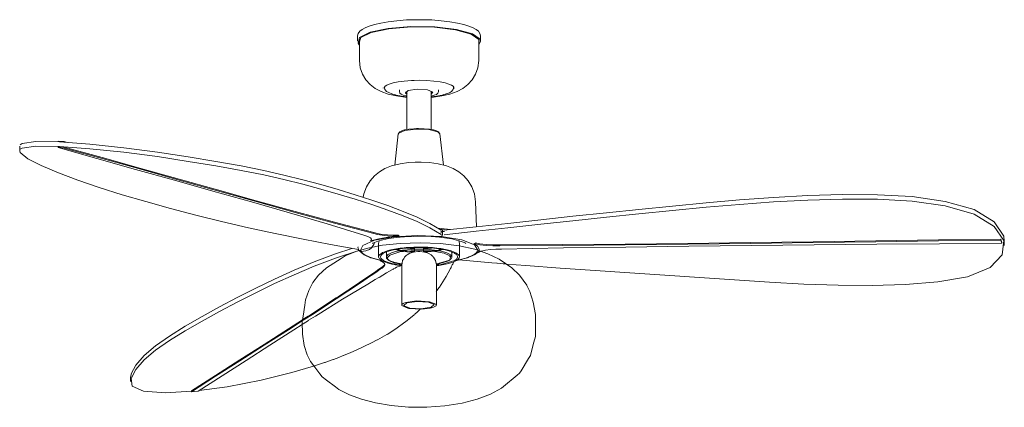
# Model space of a CAD drawing. Header units: millimetres. Extents: x 5789 to 10894, y 979 to 7544.
# Tile 2 of 9: x 7759 to 8831, y 979 to 1401. Entities that reach past the tile are written whole.
import ezdxf

# ---------------------------------------------------------------- set-up
doc = ezdxf.new("R2010")
doc.units = ezdxf.units.MM
doc.layers.add('Aparatos eléctricos', color=7, linetype='Continuous', lineweight=9)

# ---------------------------------------------------------------- blocks, each defined once
blk = doc.blocks.new('34301-11L - 34301-11L PALMA M Brown fan with IP44 E27 motor-624223-00 Isometrico PDF')
at = {"layer": 'Aparatos eléctricos', "color": 9, "true_color": 0xc0c0c0}
for p, q in [((6892.3, 1383), (6892.3, 1377.2)), ((7026.3, 1377.2), (7026.3, 1383)), ((6894.3, 1379), (6894.3, 1356.4)), ((7024.3, 1356.4), (7024.3, 1379)), ((7026.3, 1377.2), (7024.4, 1373.4)), ((6920.3, 1326.6), (6920.3, 1326.2)), ((6922, 1325), (6921.6, 1325.6)), ((6921.8, 1327.6), (6921.8, 1326.2)), ((6921.8, 1326.2), (6922.3, 1324.6)), ((6930.3, 1319.8), (6930.8, 1319.7)), ((6932.5, 1319.3), (6933.5, 1319.1)), ((6938.1, 1324.3), (6938.1, 1322.4)), ((6938.1, 1322.4), (6938.4, 1321.2)), ((6946.4, 1320.6), (6944.4, 1321.9)), ((6946.1, 1319.7), (6944.4, 1320.9)), ((6946.2, 1322), (6944.9, 1322.3)), ((6946.1, 1323), (6946.1, 1281.2)), ((6973.7, 1322.3), (6972.4, 1322)), ((6974, 1321.8), (6972.4, 1320.6)), ((6972.6, 1281.2), (6972.6, 1323)), ((6974.2, 1321.9), (6972.6, 1319.7)), ((6980.6, 1322.4), (6980.6, 1324.3)), ((6988.1, 1319.7), (6986.3, 1319.3)), ((6997.3, 1326.4), (6996.6, 1325)), ((6996.8, 1326.2), (6996.8, 1327.6)), ((6998.3, 1326.2), (6998.3, 1326.4)), ((6936.7, 1276.5), (6932.9, 1242.7)), ((6985.8, 1242.7), (6981.9, 1276.5)), ((6566.5, 1268.5), (6572.9, 1268.2)), ((6566.5, 1267.8), (6566.5, 1268.5)), ((6572.9, 1268.2), (6576.1, 1267.3)), ((6572.9, 1267.5), (6572.9, 1268.2)), ((6524.6, 1263.1), (6524.6, 1258.2)), ((6566.5, 1262.5), (6572.9, 1262.2)), ((6566.5, 1261.6), (6566.5, 1262.5)), ((6572.9, 1261.2), (6566.5, 1261.6)), ((6572.9, 1261.2), (6572.9, 1262.2)), ((7021.7, 1175.4), (7020.8, 1202.8)), ((6910.1, 1168.2), (6910.1, 1169.2)), ((6993.8, 1172.5), (6979.7, 1174.2)), ((6992.7, 1172.4), (6980.1, 1173.9)), ((6984, 1172.6), (6981.9, 1172.8)), ((6984.8, 1170.5), (6983.2, 1170.7)), ((6983.2, 1168.5), (6983.2, 1170.6)), ((6983.9, 1172.6), (6984.1, 1172.6)), ((6989, 1172), (6984, 1172.6)), ((6984.8, 1170.5), (6984.8, 1168.3)), ((6984.8, 1168.4), (6984.8, 1170.5)), ((6987, 1170.3), (6984.8, 1170.5)), ((6906.9, 1160.3), (6906.9, 1160.8)), ((6915.3, 1157.4), (6916, 1160.4)), ((6937.3, 1165.4), (6937.3, 1166.3)), ((6983.7, 1165.1), (6982.7, 1164.5)), ((6982.7, 1164.5), (6983.7, 1165.1)), ((6983.2, 1167), (6983.2, 1167.3)), ((6983.2, 1167), (6983.2, 1167)), ((6983.9, 1165.3), (6983.7, 1165.1)), ((6984.1, 1165.6), (6983.9, 1165.3)), ((6984.4, 1166), (6984.2, 1165.6)), ((6984.5, 1166.5), (6984.4, 1166)), ((7003.3, 1157.4), (7002.6, 1160.5)), ((7019.3, 1157.2), (7019.3, 1157.7)), ((7592.5, 1162.1), (7593.6, 1158.6)), ((7592.5, 1161.1), (7592.5, 1162.1)), ((7593.6, 1157.6), (7592.5, 1161.1)), ((7593.6, 1157.6), (7593.6, 1158.6)), ((7596.4, 1155.1), (7596.4, 1160)), ((6893.6, 1150.1), (6892.8, 1153)), ((6893, 1153.7), (6893, 1153.5)), ((6893.6, 1150.1), (6894.2, 1149.7)), ((6908.4, 1153.8), (6908.4, 1153.7)), ((6909.9, 1156.1), (6909.9, 1156.1)), ((6915.3, 1157.4), (6915.3, 1154.6)), ((7003.3, 1154.7), (7003.3, 1157.4)), ((7047.2, 1155.8), (7047.2, 1154.8)), ((6858.4, 1130.9), (6862.4, 1133.4)), ((7086, 1062.9), (7085.9, 1073.1)), ((6841.1, 1029), (6844.8, 1024.2)), ((6645.3, 1012.3), (6645.3, 1007.4)), ((6711.5, 996.1), (6711.5, 997.1)), ((6711.5, 996.1), (6719, 996.9))]:
    blk.add_line(p, q, dxfattribs=at)
at = {"layer": 'Aparatos eléctricos', "color": 7, "true_color": 0xfdfdfd}
for p, q in [((6894.2, 1149.7), (6894.3, 1149.5)), ((6894.4, 1149.5), (6894.8, 1149.1)), ((6895.6, 1149.9), (6895.8, 1149.3)), ((6906.7, 1152), (6907.6, 1152.8)), ((6907.6, 1152.9), (6907.9, 1153.1)), ((6915.3, 1154.5), (6915.3, 1153.7)), ((6954.3, 1149.9), (6954.3, 1149.3)), ((6954.3, 1149.2), (6954.3, 1148.1)), ((6964.3, 1148.1), (6964.3, 1149.8)), ((6965.1, 1147.9), (6976.1, 1148.9)), ((7003.3, 1153.7), (7003.3, 1154.6)), ((7022.9, 1149.3), (7023, 1149.5)), ((7023.1, 1149.6), (7023.1, 1150)), ((7024.5, 1149.1), (7024.4, 1148.8)), ((7024.7, 1149.7), (7024.6, 1149.3)), ((7025.4, 1148.4), (7027, 1148.9)), ((6862.4, 1133.4), (6874.6, 1141)), ((6924.8, 1142), (6925, 1140.5)), ((6925, 1140.5), (6926.4, 1139.1)), ((6993.6, 1142.7), (6992.3, 1144.1)), ((6992.7, 1139.4), (6993.6, 1142.7)), ((6934.2, 1135.9), (6940.7, 1134.6)), ((6940.6, 1134.1), (6940.9, 1135.8)), ((6940.6, 1134.1), (6940.6, 1131.5)), ((6940.6, 1131.4), (6940.6, 1090.4)), ((6978.1, 1127), (6978.1, 1134.1)), ((6978.1, 1090.4), (6978.1, 1126.9)), ((7052.4, 1135.2), (7053.6, 1135.1)), ((7053.7, 1135.1), (7054.5, 1135)), ((6834.8, 1090.3), (6833, 1078.2)), ((6942, 1092.1), (6940.7, 1091)), ((6940.7, 1091), (6940.7, 1089.8)), ((6961.8, 1085.9), (6971.4, 1087)), ((6833.2, 1073.8), (6832.2, 1073.2)), ((6832.3, 1074.2), (6833.2, 1074.8)), ((7085.9, 1073.1), (7085.9, 1074.4)), ((6832.1, 1069.3), (6833, 1070)), ((7086, 1060.2), (7086, 1062.9)), ((7081.5, 1038.9), (7084.4, 1050.1)), ((7070.3, 1019), (7078.6, 1032.2)), ((6844.5, 1023.9), (6845.4, 1024.2)), ((6844.8, 1024.2), (6851.3, 1015.6)), ((6858.6, 1008.7), (6868.3, 1001.4)), ((7051.3, 1001.9), (7066.1, 1014.3))]:
    blk.add_line(p, q, dxfattribs=at)
at = {"layer": 'Aparatos eléctricos', "color": 7, "true_color": 0xfefefe}
for p, q in [((6895.3, 1148.9), (6895, 1148.9)), ((6895, 1148.9), (6895.1, 1148.8)), ((6895.2, 1148.7), (6895.6, 1148.4)), ((6896, 1148.8), (6895.7, 1148.8)), ((6895.7, 1148.8), (6896, 1148.8)), ((6895.8, 1149.2), (6895.9, 1149)), ((6895.8, 1148.2), (6896.8, 1147.3)), ((6898.7, 1148.9), (6896, 1148.8)), ((6896, 1148.8), (6898.8, 1148.9)), ((6896.1, 1148.7), (6896.2, 1148.5)), ((6896.3, 1148.4), (6897.8, 1146.7)), ((6896.9, 1147.2), (6898.2, 1146)), ((6901.5, 1149.3), (6898.7, 1148.9)), ((6904.1, 1150.3), (6901.5, 1149.3)), ((6904.6, 1150.5), (6905.2, 1150.9)), ((6905.2, 1150.9), (6906.2, 1151.6)), ((6906.3, 1151.6), (6906.5, 1151.8)), ((6906.5, 1151.8), (6906.7, 1152)), ((6915.3, 1153.7), (6915.3, 1153.5)), ((6915.3, 1153.4), (6915.3, 1149.3)), ((6915.3, 1149.2), (6915.3, 1148.6)), ((6915.3, 1148.6), (6915.3, 1146.4)), ((6921.9, 1148.4), (6919.6, 1147.4)), ((6923.7, 1148.2), (6920.5, 1146.7)), ((6924.4, 1149.3), (6921.9, 1148.4)), ((6923.7, 1148.2), (6923.7, 1148)), ((6923.7, 1148), (6923.7, 1145.6)), ((6924, 1148.3), (6923.9, 1148.2)), ((6926.2, 1149), (6924.2, 1148.3)), ((6927.2, 1150.1), (6924.4, 1149.3)), ((6928.3, 1149.6), (6926.4, 1149.1)), ((6928.6, 1147), (6926.4, 1145.9)), ((6928.7, 1150.5), (6927.2, 1150.1)), ((6931.5, 1150.4), (6928.4, 1149.7)), ((6932.5, 1151.2), (6928.7, 1150.5)), ((6929.2, 1147.2), (6928.7, 1147)), ((6933.5, 1148.5), (6929.2, 1147.2)), ((6938.9, 1152.2), (6932.5, 1151.2)), ((6933.2, 1150.7), (6935.8, 1150)), ((6934.5, 1151), (6937.4, 1150.4)), ((6935.9, 1150), (6937.5, 1149.7)), ((6937.5, 1150.4), (6940.6, 1149.8)), ((6937.6, 1149.7), (6938.2, 1149.6)), ((6945, 1152.3), (6938, 1151.6)), ((6938.2, 1149.6), (6938.4, 1149.5)), ((6938.4, 1149.5), (6942.5, 1148.9)), ((6940.6, 1152.4), (6939.1, 1152.3)), ((6945.3, 1152.9), (6940.7, 1152.4)), ((6940.8, 1149.8), (6944.3, 1149.3)), ((6942.7, 1150.2), (6941.3, 1150)), ((6954.6, 1151.1), (6942.8, 1150.2)), ((6944.3, 1149.3), (6945.4, 1149.2)), ((6947.4, 1152.5), (6945, 1152.3)), ((6953.5, 1153.4), (6945.3, 1152.9)), ((6945.5, 1152.4), (6948.5, 1152.1)), ((6951.6, 1152.8), (6947.5, 1152.5)), ((6948.5, 1152.1), (6949.6, 1152)), ((6949.8, 1152), (6954.3, 1151.8)), ((6952.3, 1152.8), (6951.7, 1152.8)), ((6953.8, 1152.9), (6952.5, 1152.8)), ((6952.5, 1148.7), (6954.3, 1148.6)), ((6961.2, 1153.4), (6953.6, 1153.4)), ((6954.9, 1152.9), (6953.8, 1152.9)), ((6954.3, 1152.8), (6954.3, 1151.1)), ((6954.3, 1151.1), (6954.3, 1150.1)), ((6954.3, 1150.1), (6954.3, 1149.9)), ((6959.4, 1151.2), (6954.8, 1151.1)), ((6957.4, 1152.9), (6954.9, 1152.9)), ((6960.8, 1151.2), (6959.5, 1151.2)), ((6964.3, 1151.1), (6960.9, 1151.2)), ((6961.8, 1153.4), (6961.2, 1153.4)), ((6968.9, 1153.2), (6961.9, 1153.4)), ((6964.3, 1151.1), (6964.3, 1152.9)), ((6964.3, 1149.9), (6964.3, 1151.1)), ((6964.3, 1148.6), (6968.8, 1148.9)), ((6964.4, 1151.8), (6969, 1152)), ((6971, 1150.7), (6964.4, 1151.1)), ((6968.9, 1148.9), (6973.2, 1149.2)), ((6973.8, 1152.9), (6969, 1153.2)), ((6969.1, 1152), (6972.9, 1152.3)), ((6973.2, 1149.2), (6974.1, 1149.3)), ((6976.1, 1152.6), (6973.9, 1152.8)), ((6974.1, 1149.3), (6975.8, 1149.5)), ((6975.8, 1149.5), (6978.1, 1149.8)), ((6978.5, 1152.4), (6976.1, 1152.6)), ((6981.3, 1149.3), (6976.1, 1150.2)), ((6976.2, 1148.9), (6980.2, 1149.5)), ((6978.2, 1149.9), (6978.5, 1149.9)), ((6982.9, 1151.8), (6978.5, 1152.4)), ((6978.6, 1149.9), (6981, 1150.3)), ((6987.7, 1150.3), (6980.8, 1151.5)), ((6981.1, 1150.3), (6983.3, 1150.8)), ((6987.4, 1147.9), (6981.4, 1149.3)), ((6993, 1149.7), (6982.9, 1151.8)), ((6983.4, 1150.8), (6984, 1150.9)), ((6983.9, 1150.3), (6985.5, 1150.7)), ((6987.9, 1147.7), (6987.5, 1147.8)), ((6991.7, 1149.3), (6987.7, 1150.3)), ((6989.7, 1147.1), (6987.9, 1147.7)), ((6992.6, 1145.6), (6989.7, 1147.1)), ((6992.5, 1149), (6991.8, 1149.2)), ((6997.7, 1146.9), (6992.6, 1149)), ((6994.1, 1149.3), (6993, 1149.6)), ((6995, 1149), (6994.2, 1149.3)), ((6994.9, 1146.3), (6994.9, 1148.1)), ((7000.2, 1146.8), (6995.1, 1149)), ((6999.5, 1145.7), (6997.7, 1146.9)), ((7003.3, 1153.1), (7003.3, 1153.5)), ((7003.3, 1151.9), (7003.3, 1153)), ((7003.3, 1150.9), (7003.3, 1151.8)), ((7003.3, 1149.3), (7003.3, 1150.8)), ((7003.3, 1146.6), (7003.3, 1149.3)), ((7020, 1146), (7021.2, 1147)), ((7020.7, 1145.9), (7021.9, 1147)), ((7021.3, 1147.1), (7022.1, 1147.9)), ((7022, 1147), (7022.9, 1147.7)), ((7022.1, 1147.9), (7022.8, 1149.1)), ((7023, 1147.9), (7023.4, 1148.2)), ((7023.4, 1148.2), (7023.9, 1148.6)), ((7024.4, 1148.8), (7023.7, 1147.7)), ((7023.7, 1147.7), (7023.7, 1148.7)), ((7023.8, 1147.7), (7024.7, 1148.1)), ((7024.8, 1148.2), (7025.4, 1148.4)), ((6898, 1146.5), (6898.5, 1146.2)), ((6898.6, 1146.1), (6900.4, 1144.9)), ((6900.4, 1144.9), (6904.9, 1142.8)), ((6905, 1142.7), (6906.7, 1142.1)), ((6906.5, 1141.9), (6907.1, 1141.8)), ((6906.7, 1142.1), (6907.3, 1141.9)), ((6907.1, 1141.8), (6912.4, 1140.4)), ((6907.4, 1141.9), (6914.3, 1139.9)), ((6912.6, 1140.3), (6917.7, 1139)), ((6914.4, 1139.9), (6918.2, 1139)), ((6915.3, 1146.4), (6915.3, 1144.8)), ((6915.3, 1144.8), (6915.3, 1142.9)), ((6916, 1144.7), (6915.3, 1142.9)), ((6915.3, 1142.8), (6915.6, 1141.6)), ((6915.8, 1141.3), (6916.4, 1140.5)), ((6916.3, 1145.1), (6916.1, 1144.8)), ((6916.6, 1140.3), (6918.4, 1138.9)), ((6917.1, 1139), (6917.1, 1139.3)), ((6917.1, 1138.5), (6917.1, 1138.9)), ((6918.3, 1138.2), (6917.1, 1138.5)), ((6917.7, 1144.1), (6917.4, 1143)), ((6917.4, 1142.8), (6917.7, 1141.5)), ((6918.4, 1145), (6917.7, 1144.1)), ((6917.7, 1141.5), (6918.6, 1140.4)), ((6917.8, 1139), (6918.7, 1138.9)), ((6920.1, 1146.5), (6918.4, 1145.1)), ((6920.2, 1137.9), (6918.4, 1138.2)), ((6918.5, 1138.9), (6919.1, 1138.5)), ((6918.6, 1140.3), (6920.1, 1139.3)), ((6920.1, 1139.3), (6920.6, 1139)), ((6920.4, 1146.6), (6920.2, 1146.5)), ((6920.7, 1138.9), (6922, 1138.2)), ((6920.9, 1136.3), (6921.6, 1135.5)), ((6922.2, 1138.1), (6926, 1136.6)), ((6923.7, 1145.5), (6923.7, 1145)), ((6923.7, 1144.8), (6923.7, 1142.6)), ((6923.9, 1143.4), (6923.7, 1142.6)), ((6923.7, 1142.6), (6923.8, 1141.8)), ((6924.4, 1144.3), (6923.9, 1143.6)), ((6923.9, 1141.7), (6924, 1141.4)), ((6924, 1141.4), (6924.7, 1140.5)), ((6924.9, 1144.8), (6924.5, 1144.4)), ((6924.8, 1140.5), (6924.9, 1140.3)), ((6924.9, 1140.3), (6926.2, 1139.4)), ((6926.2, 1145.8), (6925, 1144.9)), ((6926, 1136.6), (6931, 1135.4)), ((6926.3, 1139.3), (6928.5, 1138.3)), ((6928.5, 1138.3), (6928.7, 1138.2)), ((6931.8, 1137.1), (6938.2, 1135.7)), ((6992.5, 1139.5), (6993.2, 1140)), ((6992.6, 1135.9), (6996.5, 1137.1)), ((6993.3, 1145.2), (6992.7, 1145.6)), ((6993.2, 1140), (6994, 1140.6)), ((6994.6, 1143.7), (6993.4, 1145)), ((6994.1, 1140.7), (6994.8, 1142)), ((6994.9, 1142.2), (6994.7, 1143.5)), ((6994.8, 1142), (6994.9, 1142.2)), ((6994.9, 1145.2), (6994.9, 1146.2)), ((6994.9, 1143.6), (6994.9, 1145.1)), ((6994.9, 1142.6), (6994.9, 1143.6)), ((6996.5, 1136), (6996.9, 1136.8)), ((6996.9, 1136.9), (6997.2, 1137.5)), ((6998.3, 1139), (6999.7, 1140.1)), ((7000.2, 1145.1), (6999.7, 1145.6)), ((6999.8, 1140.2), (7000, 1140.3)), ((7000, 1140.3), (7000.2, 1140.5)), ((7002.5, 1144.8), (7000.2, 1146.7)), ((7000.2, 1138.9), (7004.5, 1140)), ((7000.8, 1144.3), (7000.3, 1145)), ((7000.3, 1140.6), (7001.2, 1142.4)), ((7000.4, 1139), (7008.9, 1141.1)), ((7001.3, 1142.8), (7000.9, 1144.2)), ((7000.9, 1139.3), (7002, 1140.3)), ((7002.1, 1140.3), (7002.3, 1140.5)), ((7002.3, 1140.5), (7003, 1141.7)), ((7002.9, 1144.3), (7002.5, 1144.8)), ((7003.3, 1143.2), (7002.9, 1144.2)), ((7003.1, 1141.7), (7003.3, 1142.8)), ((7003.3, 1144.8), (7003.3, 1146.4)), ((7003.3, 1143.2), (7003.3, 1144.7)), ((7004.5, 1140), (7008.9, 1141.1)), ((7012.8, 1142.2), (7013.9, 1142.7)), ((7013.9, 1142.7), (7015.2, 1143.3)), ((7018.8, 1145.2), (7019.8, 1145.8)), ((6913.6, 1127), (6907.7, 1122.9)), ((6912.3, 1127), (6915.6, 1129.3)), ((6917, 1129.3), (6913.7, 1127)), ((6915.6, 1129.3), (6918.8, 1131.6)), ((6919, 1130.7), (6917.1, 1129.4)), ((6919, 1131.7), (6921.1, 1133.3)), ((6921.1, 1132.3), (6919, 1130.7)), ((6919, 1130.7), (6919, 1131.6)), ((6921.2, 1133.3), (6922, 1134.6)), ((6921.6, 1132.9), (6921.2, 1132.4)), ((6921.6, 1135.5), (6922.1, 1134.4)), ((6924, 1125.4), (6930.5, 1129.1)), ((6926.1, 1135.9), (6929.5, 1135)), ((6929.6, 1135), (6932.2, 1134.5)), ((6930.6, 1129.1), (6931.6, 1129.7)), ((6931, 1135.4), (6933.5, 1134.9)), ((6931.6, 1129.7), (6933.2, 1130.7)), ((6932.2, 1134.5), (6933.4, 1134.3)), ((6933.4, 1134.2), (6940.6, 1133.2)), ((6933.6, 1134.8), (6936.9, 1134.3)), ((6936.9, 1134.3), (6938.3, 1134.1)), ((6938.3, 1135.6), (6940.5, 1135.3)), ((6938.3, 1134.1), (6940.6, 1133.8)), ((6940.6, 1135.3), (6940.7, 1135.2)), ((6977.9, 1133.2), (6980.7, 1133.5)), ((6978.2, 1133.8), (6981.5, 1134.2)), ((6980.9, 1133.6), (6986.2, 1134.4)), ((6986.2, 1134.4), (6991.7, 1135.6)), ((6991.8, 1135.7), (6992.5, 1135.9)), ((6994.2, 1131.4), (6994.4, 1131.9)), ((6994.4, 1131.9), (6995.5, 1134)), ((6995.5, 1134), (6995.9, 1134.8)), ((6995.9, 1134.9), (6996.4, 1135.9)), ((7044.2, 1135.9), (7050.8, 1135.3)), ((7050.9, 1135.3), (7051.7, 1135.3)), ((7051.8, 1135.3), (7052, 1135.2)), ((7052.1, 1135.2), (7052.3, 1135.2)), ((6911.6, 1118.1), (6915.6, 1120.5)), ((6915.7, 1120.5), (6923.9, 1125.3)), ((6871.3, 1099.5), (6880.4, 1105.5)), ((6880.6, 1105.6), (6885.8, 1109.1)), ((6882.2, 1105.7), (6881.8, 1105.4)), ((6977.9, 1105), (6980.8, 1109)), ((6980.8, 1109), (6981.4, 1109.9)), ((6852.1, 1087), (6869.2, 1098.1)), ((6869.2, 1098.1), (6871.3, 1099.5)), ((6843.3, 1081.3), (6852.1, 1087)), ((6958.1, 1083.5), (6960.3, 1085.5)), ((6960.3, 1085.5), (6960.8, 1085.9)), ((6843.2, 1080.3), (6833.2, 1073.9)), ((6833.3, 1074.9), (6838.7, 1078.3)), ((6833.3, 1070.1), (6838.9, 1073.7)), ((6838.8, 1078.4), (6843.2, 1081.2)), ((6839, 1073.8), (6846.4, 1078.4)), ((6846.6, 1078.5), (6849.3, 1080.2)), ((6943.9, 1071.8), (6944.6, 1072.3)), ((6944.6, 1072.3), (6954.1, 1079.9)), ((6833, 1070), (6833.2, 1070.1)), ((6907.6, 1049.3), (6913.7, 1052.5)), ((6913.9, 1052.6), (6921.8, 1057)), ((6921.8, 1057), (6924.3, 1058.4)), ((6857.9, 1028.3), (6864.6, 1030.8)), ((6864.6, 1030.8), (6865.9, 1031.2)), ((6877, 1035.5), (6885, 1038.8)), ((6845.4, 1024.2), (6846.1, 1024.4)), ((6846.2, 1024.4), (6847.7, 1024.9)), ((6847.8, 1024.9), (6848.8, 1025.3)), ((6848.8, 1025.3), (6856.4, 1027.8)), ((6856.5, 1027.9), (6857, 1028)), ((6857, 1028), (6857.8, 1028.3))]:
    blk.add_line(p, q, dxfattribs=at)
at = {"layer": 'Aparatos eléctricos', "color": 9, "true_color": 0xc0c0c0}
for points in [[(6892.3, 1383, 0), (6893, 1385.8, 0), (6894.7, 1388.1, 0), (6897.2, 1390.1, 0), (6900.6, 1392, 0), (6905, 1393.8, 0), (6910.6, 1395.5, 0), (6917.6, 1397.1, 0), (6925.8, 1398.5, 0), (6935.2, 1399.6, 0), (6945.6, 1400.4, 0), (6950.7, 1400.6, 0)], [(7026.3, 1383, 0), (7025.6, 1385.8, 0), (7023.9, 1388.1, 0), (7021.4, 1390.1, 0), (7018.1, 1392, 0), (7013.6, 1393.8, 0), (7008, 1395.5, 0), (7001.1, 1397.1, 0), (6992.8, 1398.5, 0), (6983.4, 1399.6, 0), (6973.1, 1400.4, 0), (6962.1, 1400.7, 0), (6951, 1400.6, 0), (6950.7, 1400.6, 0)], [(6894.2, 1373.4, 0), (6892.9, 1375.1, 0), (6894.6, 1381.4, 0), (6906.1, 1387, 0), (6925.7, 1391.2, 0), (6950.5, 1393.2, 0)], [(6894.2, 1375.4, 0), (6896, 1381.3, 0), (6907.3, 1386.8, 0), (6926.5, 1390.9, 0), (6950.7, 1392.9, 0)], [(6950.5, 1393.2, 0), (6976.5, 1392.8, 0), (7000, 1390.1, 0), (7017.3, 1385.3, 0), (7025.7, 1379.4, 0), (7026.3, 1377.3, 0)], [(6950.7, 1392.9, 0), (6976.2, 1392.5, 0), (6999.1, 1389.8, 0), (7016, 1385.1, 0), (7024.2, 1379.3, 0), (7024.8, 1377.2, 0)], [(6894.3, 1356.4, 0), (6895.2, 1348.5, 0), (6897.7, 1341.4, 0), (6901.5, 1335.2, 0), (6906.1, 1330.1, 0), (6911.5, 1326, 0), (6917.9, 1322.6, 0), (6925.7, 1319.8, 0), (6934.6, 1317.8, 0), (6943.7, 1316.5, 0), (6946.2, 1316.4, 0)], [(7024.3, 1356.4, 0), (7023.4, 1348.5, 0), (7020.9, 1341.4, 0), (7017.1, 1335.2, 0), (7012.5, 1330.1, 0), (7007.1, 1326, 0), (7000.7, 1322.6, 0), (6992.9, 1319.8, 0), (6984.1, 1317.8, 0), (6974.9, 1316.5, 0), (6972.4, 1316.4, 0)], [(6921.3, 1326.6, 0), (6921.5, 1327.3, 0), (6922.3, 1328.3, 0), (6924.1, 1329.4, 0), (6926.9, 1330.6, 0), (6931, 1331.9, 0), (6936.4, 1333, 0), (6943.1, 1334, 0), (6950.9, 1334.6, 0), (6954.1, 1334.7, 0)], [(6997.3, 1326.6, 0), (6997.2, 1327.3, 0), (6996.3, 1328.3, 0), (6994.5, 1329.4, 0), (6991.7, 1330.6, 0), (6987.6, 1331.9, 0), (6982.2, 1333, 0), (6975.5, 1334, 0), (6967.7, 1334.6, 0), (6959.3, 1334.8, 0), (6954.1, 1334.7, 0)], [(6946.2, 1317, 0), (6940, 1317.7, 0), (6934.2, 1318.8, 0), (6929.6, 1320.1, 0), (6926.3, 1321.4, 0), (6924, 1322.7, 0), (6922.4, 1324.4, 0), (6922.3, 1324.6, 0)], [(6946.2, 1317.7, 0), (6945.3, 1317.8, 0), (6942.1, 1318.7, 0), (6939.9, 1319.7, 0), (6938.5, 1321, 0), (6938.4, 1321.2, 0)], [(6944.4, 1320.9, 0), (6947.4, 1323.6, 0), (6957.3, 1325, 0), (6968.4, 1324.3, 0), (6974.2, 1321.9, 0)], [(6996.8, 1326.2, 0), (6996.2, 1324.3, 0), (6994.6, 1322.7, 0), (6992.3, 1321.3, 0), (6988.9, 1320, 0), (6984.3, 1318.8, 0), (6978.4, 1317.7, 0), (6972.4, 1317, 0)], [(6980.6, 1322.4, 0), (6979.9, 1320.7, 0), (6978.3, 1319.5, 0), (6975.9, 1318.5, 0), (6972.4, 1317.6, 0)], [(6956.3, 1281.8, 0), (6943.7, 1280.3, 0), (6937.1, 1277.4, 0), (6936.7, 1276.2, 0)], [(6936.9, 1277.1, 0), (6938.3, 1278.6, 0), (6940.4, 1279.8, 0), (6943.6, 1280.8, 0), (6948, 1281.6, 0), (6953.6, 1282.2, 0), (6956.5, 1282.4, 0)], [(6981.9, 1276.5, 0), (6979.7, 1278.7, 0), (6970.1, 1281.2, 0), (6956.3, 1281.8, 0)], [(6981.7, 1277.1, 0), (6980.3, 1278.6, 0), (6978.2, 1279.8, 0), (6975, 1280.8, 0), (6970.6, 1281.6, 0), (6965, 1282.2, 0), (6958.7, 1282.4, 0), (6956.5, 1282.4, 0)], [(6525.1, 1264.7, 0), (6527.1, 1266.1, 0), (6542.1, 1268.2, 0), (6567.9, 1267.8, 0), (6600.9, 1265.3, 0), (6637.8, 1261.5, 0), (6674.7, 1256.7, 0), (6708.1, 1251.6, 0), (6738.1, 1246.6, 0), (6765.6, 1241.7, 0), (6790.3, 1236.7, 0), (6812.2, 1231.8, 0), (6832.7, 1226.6, 0), (6852.4, 1221.4, 0), (6871.4, 1215.9, 0), (6889.9, 1210.3, 0), (6907.9, 1204.5, 0), (6925.2, 1198.6, 0), (6941.9, 1192.3, 0), (6957.4, 1185.9, 0), (6971.1, 1179.2, 0), (6983.2, 1171.9, 0)], [(6524.6, 1258.1, 0), (6525.2, 1256.2, 0), (6533.3, 1249.6, 0), (6547.9, 1242.1, 0), (6566.7, 1234.2, 0), (6588, 1226.2, 0), (6611.1, 1218.3, 0), (6636, 1210.4, 0), (6661.7, 1202.9, 0), (6688.7, 1195.4, 0), (6716.3, 1188.1, 0), (6744.2, 1181.3, 0), (6773.7, 1174.5, 0), (6802.7, 1168.2, 0), (6833.2, 1162, 0), (6862.8, 1156.3, 0), (6893.3, 1150.7, 0)], [(6983.2, 1167, 0), (6971.1, 1174.4, 0), (6957.4, 1181.1, 0), (6941.9, 1187.5, 0), (6925.2, 1193.7, 0), (6907.9, 1199.7, 0), (6889.9, 1205.5, 0), (6871.4, 1211.1, 0), (6852.4, 1216.5, 0), (6832.7, 1221.8, 0), (6812.2, 1226.9, 0), (6790.3, 1231.9, 0), (6765.6, 1236.8, 0), (6738.1, 1241.7, 0), (6708.1, 1246.7, 0), (6674.7, 1251.8, 0), (6637.8, 1256.5, 0), (6600.9, 1260.3, 0), (6567.9, 1262.8, 0), (6542.1, 1263.3, 0), (6527.1, 1261.1, 0), (6525.1, 1259.8, 0)], [(6566.5, 1261.6, 0), (6608.5, 1249.8, 0), (6650.7, 1238, 0), (6692.9, 1226.2, 0), (6734.9, 1214.4, 0), (6776.8, 1202.5, 0), (6818.2, 1190.6, 0), (6859.1, 1178.6, 0), (6899.3, 1166.4, 0)], [(6572.9, 1262.2, 0), (6614.5, 1250.7, 0), (6656.3, 1239, 0), (6698.1, 1227.3, 0), (6740, 1215.6, 0), (6782, 1203.9, 0), (6824.4, 1192.2, 0), (6867.1, 1180.6, 0), (6910.1, 1169.2, 0)], [(6910.1, 1168.2, 0), (6867.1, 1179.6, 0), (6824.4, 1191.2, 0), (6782, 1203, 0), (6740, 1214.7, 0), (6698.1, 1226.4, 0), (6656.3, 1238.1, 0), (6614.5, 1249.7, 0), (6572.9, 1261.2, 0)], [(6898.6, 1207.6, 0), (6899.1, 1211.2, 0), (6901.9, 1218.9, 0), (6905.9, 1225.5, 0), (6910.7, 1231, 0), (6916.2, 1235.4, 0), (6922.2, 1238.9, 0), (6929.3, 1241.8, 0), (6938.6, 1244.1, 0), (6947.8, 1245.3, 0), (6955.1, 1245.8, 0)], [(7020.8, 1202.8, 0), (7019.5, 1211.2, 0), (7016.8, 1218.9, 0), (7012.8, 1225.5, 0), (7007.9, 1231, 0), (7002.5, 1235.4, 0), (6996.4, 1238.9, 0), (6989.3, 1241.8, 0), (6980, 1244.1, 0), (6970.8, 1245.3, 0), (6961.7, 1245.8, 0), (6955.1, 1245.8, 0)], [(6986.4, 1171.7, 0), (7021.6, 1175.4, 0), (7056, 1179.1, 0), (7091.9, 1183.1, 0), (7126.8, 1186.9, 0), (7163.2, 1190.8, 0), (7198.6, 1194.5, 0), (7235, 1198.1, 0), (7271.8, 1201.6, 0), (7308, 1204.7, 0), (7345.2, 1207.4, 0), (7382.5, 1209.4, 0), (7420.4, 1210.5, 0), (7458.4, 1210.4, 0), (7496, 1208.3, 0), (7531.9, 1203.2, 0), (7563.5, 1194.2, 0), (7585.4, 1180.9, 0), (7595.7, 1165.4, 0), (7596.4, 1160.2, 0)], [(7054.5, 1135, 0), (7075.4, 1133.4, 0), (7112.8, 1130.6, 0), (7150.9, 1128, 0), (7188.7, 1125.3, 0), (7226.8, 1122.8, 0), (7264.7, 1120.2, 0), (7302.6, 1117.7, 0), (7340.6, 1115.4, 0), (7378.3, 1113.3, 0), (7415.5, 1111.9, 0), (7452.4, 1111.7, 0), (7489, 1112.8, 0), (7524.2, 1115.7, 0), (7556.3, 1121.2, 0), (7581.1, 1131.1, 0), (7593.9, 1144.9, 0), (7595.7, 1160.5, 0), (7585.4, 1176, 0), (7563.5, 1189.3, 0), (7531.9, 1198.3, 0), (7496, 1203.4, 0), (7458.4, 1205.5, 0), (7420.4, 1205.6, 0), (7382.5, 1204.5, 0), (7345.2, 1202.6, 0), (7308, 1199.8, 0), (7271.8, 1196.7, 0), (7235, 1193.3, 0), (7198.6, 1189.7, 0), (7163.2, 1186, 0), (7126.8, 1182, 0), (7091.9, 1178.2, 0), (7056, 1174.3, 0), (7021.6, 1170.6, 0), (6986.5, 1166.9, 0)], [(6910.1, 1169.2, 0), (6914.2, 1168.1, 0), (6919.2, 1167.3, 0), (6924.8, 1166.7, 0), (6931, 1166.4, 0), (6937, 1166.3, 0)], [(6980.9, 1173.8, 0), (6980.9, 1173.7, 0), (6980.9, 1173.5, 0), (6981, 1173.3, 0)], [(6981, 1173.3, 0), (6981, 1173.5, 0), (6981, 1173.7, 0), (6981, 1173.8, 0)], [(6983.7, 1165.1, 0), (6984, 1165.3, 0), (6984.2, 1165.6, 0), (6984.4, 1166, 0), (6984.6, 1166.6, 0), (6984.7, 1167.1, 0), (6984.8, 1167.7, 0), (6984.8, 1168.4, 0)], [(6984.8, 1170.5, 0), (6984.8, 1171.1, 0), (6984.7, 1171.6, 0), (6984.6, 1172, 0), (6984.5, 1172.3, 0), (6984.3, 1172.5, 0), (6984.1, 1172.6, 0), (6983.9, 1172.6, 0)], [(6984.4, 1172.3, 0), (6984.6, 1172, 0), (6984.7, 1171.5, 0), (6984.7, 1171.1, 0), (6984.8, 1170.5, 0)], [(6984.8, 1168.3, 0), (6984.7, 1167.7, 0), (6984.6, 1167.1, 0), (6984.6, 1167.1, 0)], [(6874.6, 1141, 0), (6878.9, 1143.8, 0), (6890.4, 1148.5, 0), (6903.6, 1152.4, 0), (6919.6, 1155.4, 0), (6938.9, 1157.5, 0), (6960.5, 1158.1, 0), (6982.5, 1157.2, 0), (7002.8, 1154.8, 0), (7019.9, 1151.1, 0), (7034.2, 1146.2, 0), (7046.5, 1140.2, 0), (7060.2, 1130.9, 0)], [(6983.7, 1165.1, 0), (6957.6, 1166.2, 0), (6931.8, 1164.7, 0), (6910.7, 1160.8, 0), (6898.1, 1155.2, 0), (6895.5, 1150.1, 0)], [(6899.3, 1166.4, 0), (6903.6, 1165.1, 0), (6906.4, 1163.6, 0), (6907.5, 1161.9, 0), (6906.9, 1160.3, 0)], [(6906.9, 1160.3, 0), (6915.4, 1162.4, 0), (6925.7, 1164.1, 0), (6937.3, 1165.4, 0)], [(6908, 1153.2, 0), (6908.4, 1153.8, 0), (6909.9, 1156.1, 0), (6910.8, 1158.7, 0)], [(6981.4, 1164.2, 0), (6972.4, 1164.9, 0), (6962.8, 1165.2, 0), (6953, 1165.1, 0), (6943.3, 1164.7, 0), (6934.4, 1163.9, 0), (6926.4, 1162.7, 0), (6919.7, 1161.4, 0), (6914.5, 1160, 0), (6910.8, 1158.6, 0), (6908.8, 1157.6, 0), (6908.6, 1157.5, 0)], [(6937.3, 1165.4, 0), (6931, 1165.4, 0), (6924.8, 1165.7, 0), (6919.2, 1166.3, 0), (6914.2, 1167.1, 0), (6910.1, 1168.2, 0)], [(6982.6, 1164.5, 0), (6981.6, 1164.2, 0), (6981.4, 1164.2, 0)], [(6981.5, 1164.2, 0), (6981.6, 1164.2, 0), (6982.7, 1164.5, 0)], [(7010.1, 1157.5, 0), (7009.9, 1157.6, 0), (7008.5, 1158.4, 0), (7005.2, 1159.7, 0), (6994.8, 1162.3, 0), (6981.5, 1164.2, 0)], [(7023.2, 1150.1, 0), (7019.6, 1156, 0), (7005.7, 1161.5, 0), (6983.7, 1165.1, 0)], [(7020.2, 1157.9, 0), (7025.4, 1157, 0), (7032.4, 1156.2, 0), (7039.7, 1155.8, 0), (7047.2, 1155.8, 0)], [(7047.2, 1155.8, 0), (7115.5, 1156.2, 0), (7183.8, 1156.8, 0), (7252, 1157.5, 0), (7320.2, 1158.3, 0), (7388.3, 1159.2, 0), (7456.5, 1160.2, 0), (7524.6, 1161.2, 0), (7592.5, 1162.1, 0)], [(7592.5, 1161.1, 0), (7524.6, 1160.2, 0), (7456.5, 1159.2, 0), (7388.3, 1158.3, 0), (7320.2, 1157.3, 0), (7252, 1156.5, 0), (7183.8, 1155.8, 0), (7115.5, 1155.2, 0), (7047.2, 1154.8, 0)], [(7049, 1151.3, 0), (7116.4, 1152.5, 0), (7184.5, 1153.5, 0), (7252.8, 1154.4, 0), (7321, 1155.2, 0), (7389.3, 1155.9, 0), (7457.6, 1156.5, 0), (7525.8, 1157, 0), (7593.6, 1157.6, 0)], [(6645.4, 1012.5, 0), (6645.8, 1015.5, 0), (6650.9, 1025.2, 0), (6660, 1035.5, 0), (6672.2, 1046.1, 0), (6687.5, 1056.7, 0), (6704.8, 1067.3, 0), (6723.1, 1077.9, 0), (6742, 1088.3, 0), (6761.4, 1098.6, 0), (6781.5, 1108.7, 0), (6802, 1118.5, 0), (6823.3, 1128.2, 0), (6845.2, 1137.4, 0), (6868.4, 1146.1, 0), (6886.1, 1152, 0)], [(6893.9, 1149.6, 0), (6868.4, 1141.3, 0), (6845.2, 1132.6, 0), (6823.3, 1123.4, 0), (6802, 1113.7, 0), (6781.5, 1103.8, 0), (6761.4, 1093.7, 0), (6742, 1083.4, 0), (6723.1, 1073, 0), (6704.8, 1062.4, 0), (6687.5, 1051.8, 0), (6672.2, 1041.2, 0), (6660, 1030.7, 0), (6650.9, 1020.3, 0), (6645.8, 1010.6, 0), (6647.1, 1002.2, 0), (6659.2, 996.6, 0), (6683.2, 995.1, 0), (6711.5, 996.6, 0)], [(6893.9, 1149.7, 0), (6893.5, 1150.2, 0), (6893.3, 1150.7, 0)], [(7047.2, 1154.8, 0), (7039.7, 1154.8, 0), (7032.4, 1155.2, 0), (7025.4, 1156, 0), (7019.3, 1157.2, 0)], [(7019.3, 1157.2, 0), (7023.3, 1154.1, 0), (7024.8, 1150.9, 0), (7024.7, 1149.7, 0)], [(7027.1, 1148.9, 0), (7031.6, 1150, 0), (7036.9, 1150.7, 0), (7042.7, 1151.2, 0), (7049, 1151.3, 0)], [(6858.4, 1130.9, 0), (6849.9, 1123, 0), (6843.8, 1114.9, 0), (6839.2, 1106.2, 0), (6835.7, 1096.1, 0), (6834.8, 1090.3, 0)], [(7060.2, 1130.9, 0), (7068.7, 1123, 0), (7076.6, 1112, 0), (7076.7, 1111.8, 0)], [(7085.9, 1074.4, 0), (7085.9, 1080.3, 0), (7083.6, 1093.5, 0), (7079.9, 1105.1, 0), (7076.7, 1111.8, 0)], [(6711.5, 997.1, 0), (6737.7, 1013.9, 0), (6764.2, 1030.8, 0), (6790.7, 1047.6, 0), (6817.1, 1064.5, 0), (6832.3, 1074.2, 0)], [(6832.2, 1073.2, 0), (6817.1, 1063.5, 0), (6790.7, 1046.7, 0), (6764.2, 1029.8, 0), (6737.7, 1012.9, 0), (6711.5, 996.1, 0)], [(6833, 1078.2, 0), (6832.1, 1072.2, 0), (6832.4, 1058.7, 0), (6834.3, 1046.6, 0), (6837.6, 1036.2, 0), (6841.1, 1029, 0)], [(6719, 996.9, 0), (6745, 1013.5, 0), (6770.9, 1030.2, 0), (6796.9, 1046.9, 0), (6822.9, 1063.6, 0), (6832.1, 1069.3, 0)], [(7084.4, 1050.1, 0), (7086, 1056.2, 0), (7086, 1060.2, 0)], [(7078.6, 1032.2, 0), (7080.6, 1035.4, 0), (7081.5, 1038.9, 0)], [(6719.8, 997.4, 0), (6750.5, 1001.6, 0), (6787.5, 1008.6, 0), (6820.9, 1016.9, 0), (6844.5, 1023.9, 0)], [(7066.1, 1014.3, 0), (7068.6, 1016.4, 0), (7070.3, 1019, 0)], [(6851.3, 1015.6, 0), (6853.8, 1012.3, 0), (6858.6, 1008.7, 0)], [(6868.3, 1001.4, 0), (6872.1, 998.5, 0), (6883.5, 992.8, 0), (6896.7, 987.9, 0), (6911.7, 983.9, 0), (6928.9, 981, 0), (6947.7, 979.4, 0), (6967.7, 979.2, 0), (6987.5, 980.7, 0), (7006.1, 983.7, 0), (7022.6, 988.1, 0), (7037, 993.6, 0), (7049.1, 1000, 0), (7051.3, 1001.9, 0)]]:
    blk.add_polyline3d(points, dxfattribs=at)
at = {"layer": 'Aparatos eléctricos', "color": 7, "true_color": 0xfdfdfd}
for points in [[(6895, 1148.9, 0), (6894.8, 1149, 0), (6894.3, 1149.3, 0)], [(6992.1, 1144.2, 0), (6986.7, 1146.7, 0), (6972.5, 1149.3, 0), (6954.7, 1149.9, 0), (6938.2, 1148.2, 0), (6927.3, 1144.8, 0), (6924.8, 1142, 0)], [(6942.5, 1148.9, 0), (6946.1, 1148.4, 0), (6953.3, 1147.9, 0)], [(6945.3, 1144.2, 0), (6946.2, 1145.1, 0), (6949.3, 1146.8, 0), (6953.2, 1147.9, 0), (6958.1, 1148.5, 0)], [(6974.4, 1143.1, 0), (6972.4, 1145.1, 0), (6969.3, 1146.8, 0), (6965.4, 1147.9, 0), (6960.3, 1148.5, 0), (6958.1, 1148.5, 0)], [(6926.5, 1139, 0), (6931.9, 1136.5, 0), (6934.1, 1135.9, 0)], [(6940.9, 1135.9, 0), (6941.4, 1138.8, 0), (6942.9, 1141.4, 0)], [(6943, 1141.6, 0), (6943.5, 1142.5, 0), (6945.3, 1144.2, 0)], [(6978.1, 1134.1, 0), (6977.2, 1138.8, 0), (6975.1, 1142.5, 0), (6974.7, 1142.9, 0)], [(6980.8, 1135.1, 0), (6991.3, 1138.4, 0), (6992.7, 1139.4, 0)], [(6978, 1134.6, 0), (6980.4, 1135, 0), (6980.7, 1135, 0)], [(6956.8, 1094.9, 0), (6944.4, 1093.2, 0), (6942, 1092.1, 0)], [(6957.1, 1094.4, 0), (6946, 1092.9, 0), (6942.7, 1089.9, 0), (6942.8, 1089.7, 0)], [(6977.6, 1091.4, 0), (6970.7, 1094, 0), (6956.8, 1094.9, 0)], [(6975.9, 1091, 0), (6969.5, 1093.6, 0), (6957.1, 1094.4, 0)], [(6940.7, 1089.8, 0), (6947.9, 1086.8, 0), (6961.8, 1085.9, 0)], [(6942.9, 1089.7, 0), (6949.1, 1087.2, 0), (6961.5, 1086.4, 0)], [(6961.6, 1086.4, 0), (6972.6, 1088, 0), (6975.9, 1091, 0)], [(6971.5, 1087, 0), (6974.2, 1087.7, 0), (6977.8, 1089.7, 0)], [(6977.9, 1089.8, 0), (6977.9, 1091, 0), (6977.7, 1091.3, 0)]]:
    blk.add_polyline3d(points, dxfattribs=at)
at = {"layer": 'Aparatos eléctricos', "color": 7, "true_color": 0xfefefe}
for points in [[(6898.8, 1148.9, 0), (6901.5, 1149.3, 0), (6904.1, 1150.3, 0), (6904.5, 1150.4, 0)], [(6919.6, 1147.4, 0), (6918.6, 1146.9, 0), (6916.3, 1145.1, 0)], [(6938, 1151.6, 0), (6933.7, 1150.9, 0), (6931.5, 1150.4, 0)], [(6941.3, 1150, 0), (6937.6, 1149.4, 0), (6933.5, 1148.5, 0)], [(6945.4, 1149.2, 0), (6945.7, 1149.2, 0), (6952.4, 1148.7, 0)], [(6980.7, 1151.5, 0), (6975.3, 1152.2, 0), (6957.4, 1152.9, 0)], [(6976, 1150.2, 0), (6972.9, 1150.5, 0), (6971.1, 1150.7, 0)], [(6980.2, 1149.5, 0), (6980.4, 1149.5, 0), (6983.8, 1150.3, 0)], [(6898.3, 1146, 0), (6899.5, 1144.9, 0), (6906.5, 1141.9, 0)], [(6917.1, 1138.5, 0), (6920, 1137.1, 0), (6920.9, 1136.3, 0)], [(6919.2, 1138.5, 0), (6924.4, 1136.3, 0), (6926, 1135.9, 0)], [(6928.7, 1138.2, 0), (6931.1, 1137.3, 0), (6931.7, 1137.2, 0)], [(6977.9, 1135.2, 0), (6981, 1135.8, 0), (6991.3, 1138.8, 0)], [(6981.6, 1134.2, 0), (6984.9, 1134.8, 0), (6998.1, 1139, 0)], [(6991.4, 1138.9, 0), (6992.2, 1139.3, 0), (6992.4, 1139.4, 0)], [(6996.6, 1137.2, 0), (7000, 1138.8, 0), (7000.7, 1139.2, 0)], [(7002.7, 1139.5, 0), (7038.5, 1136.4, 0), (7044.1, 1135.9, 0)], [(7009, 1141.1, 0), (7015.5, 1143.5, 0), (7018.7, 1145.1, 0)], [(7009.2, 1141.2, 0), (7012, 1141.9, 0), (7012.7, 1142.2, 0)], [(7015.3, 1143.3, 0), (7020.2, 1145.5, 0), (7020.4, 1145.6, 0)], [(6885.9, 1109.1, 0), (6894.6, 1114.9, 0), (6912.2, 1127, 0)], [(6922.1, 1134.2, 0), (6922, 1133.9, 0), (6921.7, 1133, 0)], [(6933.2, 1130.7, 0), (6934.7, 1131.5, 0), (6939.3, 1133.1, 0), (6940.3, 1133.3, 0)], [(6991, 1125.4, 0), (6993.6, 1130.2, 0), (6994.2, 1131.4, 0)], [(6849.3, 1080.2, 0), (6876.1, 1096.8, 0), (6903.5, 1113.3, 0), (6911.4, 1118.1, 0)], [(6907.5, 1122.8, 0), (6894.6, 1114, 0), (6882.3, 1105.8, 0)], [(6981.5, 1110, 0), (6983.4, 1112.8, 0), (6988.9, 1121.6, 0), (6991, 1125.4, 0)], [(6881.7, 1105.4, 0), (6869.2, 1097.1, 0), (6843.3, 1080.3, 0)], [(6954.2, 1080.1, 0), (6954.4, 1080.2, 0), (6958.1, 1083.4, 0)], [(6924.4, 1058.5, 0), (6934.1, 1064.7, 0), (6943.8, 1071.7, 0)], [(6885, 1038.8, 0), (6891, 1041.5, 0), (6907.6, 1049.3, 0)], [(6866.2, 1031.3, 0), (6871.8, 1033.5, 0), (6876.8, 1035.5, 0)]]:
    blk.add_polyline3d(points, dxfattribs=at)

msp = doc.modelspace()

# ---------------------------------------------------------------- block references
at = {"layer": 'Aparatos eléctricos', "color": 9, "true_color": 0xc0c0c0}
msp.add_blockref('34301-11L - 34301-11L PALMA M Brown fan with IP44 E27 motor-624223-00 Isometrico PDF', (1234.4, 0), dxfattribs=at)

doc.saveas('drawing.dxf')
